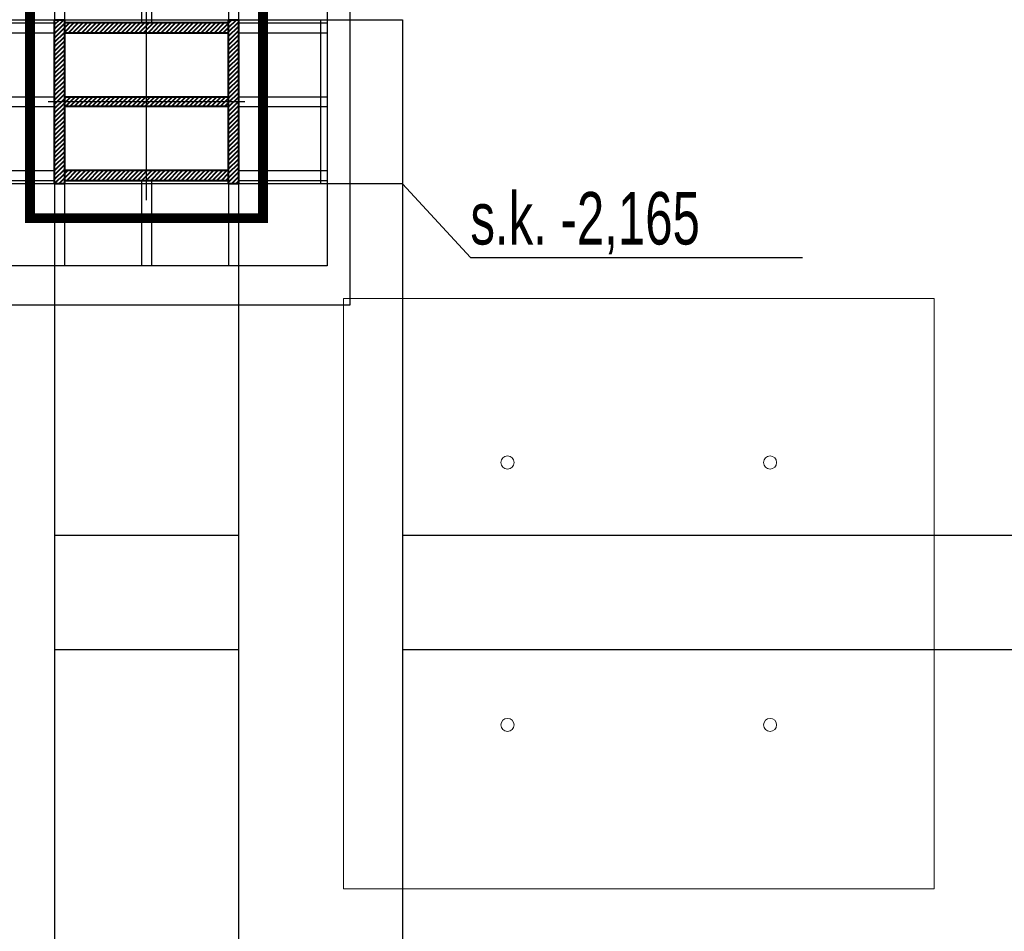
# Model space of a CAD drawing. Header units: centimetres. Extents: x -228435 to 46820, y -89367 to 152985.
# Tile 72 of 252: x -34926 to -31926, y 38471 to 41250. Entities that reach past the tile are written whole.
import ezdxf

# ---------------------------------------------------------------- set-up
doc = ezdxf.new("R2010")
doc.units = ezdxf.units.CM
doc.header["$LTSCALE"] = 50
for name, pattern in [('Kondygnacja  -0_5$0$HIDDEN', [9.525, 6.35, -3.175]), ('Kondygnacja  -0_5$0$HIDDEN2', [4.7625, 3.175, -1.5875]), ('Osie rzutów$0$DASHDOT2', [12.7, 6.35, -3.175, 0, -3.175])]:
    doc.linetypes.add(name, pattern=pattern)
for name, color, linetype in [('Kondygnacja  -0_5$0$ARCH_KONSTR_POWYŻEJ RZUTU', 8, 'Kondygnacja  -0_5$0$HIDDEN'), ('Kondygnacja  -0_5$0$ARCH_KONSTR_POWYŻEJ RZUTU_IST', 8, 'Kondygnacja  -0_5$0$HIDDEN2'), ('Kondygnacja  -0_5$0$ARCH_KONSTRUKCJA_NIEWIDOCZNA', 8, 'Continuous'), ('Kondygnacja  -0_5$0$ARCH_OKŁADZINA', 8, 'Continuous'), ('Kondygnacja  -0_5$0$ARCH_SŁUPY', 8, 'Continuous'), ('Osie rzutów$0$ARCH_INFO_OSIE_IST', 8, 'Osie rzutów$0$DASHDOT2'), ('Osie rzutów$0$ARCH_INFO_OSIE_OPISY_IST', 8, 'Continuous')]:
    doc.layers.add(name, color=color, linetype=linetype)
doc.layers.add('SU Lampy kwadratowe  -05$0$ARCH_SUFITY_PODWIESZANE', color=8, linetype='Continuous', lineweight=9)
doc.styles.add('Kondygnacja  -0_5$0$BIKTS', font='bikromsw.shx', dxfattribs={"width": 0.8})
pattern_1 = [(45, (-1133.3117, -3177.9858), (-0.6735192, 0.6735192), [])]

# ---------------------------------------------------------------- blocks, each defined once
blk = doc.blocks.new('Osie rzutów')
at = {"layer": 'Osie rzutów$0$ARCH_INFO_OSIE_IST', "ltscale": 10}
for p, q in [((8660, 12510), (8660, 4623.26)), ((8660, 8570), (8660, 8630)), ((4436.04, 8600), (15156.54, 8600)), ((8690, 8600), (8630, 8600))]:
    blk.add_line(p, q, dxfattribs=at)
blk = doc.blocks.new('SU Lampy kwadratowe  -05$0$moduł sufitu')
at = {"layer": 'SU Lampy kwadratowe  -05$0$ARCH_SUFITY_PODWIESZANE'}
blk.add_lwpolyline([(60, -60), (240, -60), (240, -240), (60, -240)], close=True, dxfattribs=at)
for centre in [(110, -110), (190, -110), (110, -190), (190, -190)]:
    blk.add_circle(centre, 2, dxfattribs=at)
blk = doc.blocks.new('SU Lampy kwadratowe  -05')
at = {"layer": 'SU Lampy kwadratowe  -05$0$ARCH_SUFITY_PODWIESZANE'}
blk.add_blockref('SU Lampy kwadratowe  -05$0$moduł sufitu', (8660, 8600), dxfattribs=at)
blk = doc.blocks.new('Kondygnacja  -0_5$0$słup_kwadrat')
at = {"layer": 'Kondygnacja  -0_5$0$ARCH_SŁUPY', "lineweight": 40}
h = blk.add_hatch(dxfattribs=at)
h.set_pattern_fill('ANSI31', color=256, scale=0.3, style=0)
h.set_pattern_definition(pattern_1)
h.paths.add_polyline_path([(36, 34), (39, 34), (39, 84), (36, 84)])
h = blk.add_hatch(dxfattribs=at)
h.set_pattern_fill('ANSI31', color=256, scale=0.3, style=0)
h.set_pattern_definition(pattern_1)
h.paths.add_polyline_path([(89, 80), (89, 83), (39, 83), (39, 80)])
h = blk.add_hatch(dxfattribs=at)
h.set_pattern_fill('ANSI31', color=256, scale=0.3, style=0)
h.set_pattern_definition(pattern_1)
h.paths.add_polyline_path([(89, 34), (92, 34), (92, 84), (89, 84)])
h = blk.add_hatch(dxfattribs=at)
h.set_pattern_fill('ANSI31', color=256, scale=0.3, style=0)
h.set_pattern_definition(pattern_1)
h.paths.add_polyline_path([(89, 57.5), (89, 60.5), (39, 60.5), (39, 57.5)])
h = blk.add_hatch(dxfattribs=at)
h.set_pattern_fill('ANSI31', color=256, scale=0.3, style=0)
h.set_pattern_definition(pattern_1)
h.paths.add_polyline_path([(89, 35), (89, 38), (39, 38), (39, 35)])
at = {"layer": 'Kondygnacja  -0_5$0$ARCH_KONSTRUKCJA_NIEWIDOCZNA'}
blk.add_lwpolyline([(119, 109), (119, 9), (9, 9), (9, 109)], close=True, dxfattribs=at)
for points in [[(36, 109), (36, 84)], [(39, 109), (39, 84)], [(62.5, 109), (62.5, 83)], [(65.5, 109), (65.5, 83)], [(89, 109), (89, 84)], [(92, 109), (92, 84)], [(9, 83), (36, 83)], [(92, 83), (119, 83)], [(9, 80), (36, 80)], [(92, 80), (119, 80)], [(9, 60.5), (36, 60.5)], [(92, 60.5), (119, 60.5)], [(9, 57.5), (36, 57.5)], [(92, 57.5), (119, 57.5)], [(9, 38), (36, 38)], [(92, 38), (119, 38)], [(9, 35), (36, 35)], [(36, 34), (36, 9)], [(39, 34), (39, 9)], [(62.5, 35), (62.5, 9)], [(65.49, 35), (65.49, 9)], [(89, 34), (89, 9)], [(92, 35), (119, 35)], [(92, 34), (92, 9)]]:
    blk.add_lwpolyline(points, dxfattribs=at)
at = {"layer": 'Kondygnacja  -0_5$0$ARCH_OKŁADZINA'}
blk.add_lwpolyline([(2, 121), (126, 121), (126, -3), (2, -3)], close=True, dxfattribs=at)
at = {"layer": 'Kondygnacja  -0_5$0$ARCH_SŁUPY', "lineweight": 40}
for p, q in [((39, 60.5), (89, 60.5)), ((89, 57.5), (39, 57.5))]:
    blk.add_line(p, q, dxfattribs=at)
at = {"layer": 'Kondygnacja  -0_5$0$ARCH_SŁUPY', "lineweight": 50, "const_width": 3}
blk.add_lwpolyline([(28.5, 94.5), (99.5, 94.5), (99.5, 23.5), (28.5, 23.5)], close=True, dxfattribs=at)
at = {"layer": 'Kondygnacja  -0_5$0$ARCH_SŁUPY', "lineweight": 40}
for points in [[(36, 84), (39, 84), (39, 34), (36, 34)], [(89, 84), (92, 84), (92, 34), (89, 34)]]:
    blk.add_lwpolyline(points, close=True, dxfattribs=at)
for points in [[(89, 83), (39, 83)], [(39, 80), (89, 80)], [(89, 38), (39, 38)], [(39, 35), (89, 35)]]:
    blk.add_lwpolyline(points, dxfattribs=at)
blk = doc.blocks.new('Kondygnacja  -0_5$0$konstrukcja istniejąca -0.5')
at = {"layer": 'Kondygnacja  -0_5$0$ARCH_KONSTR_POWYŻEJ RZUTU_IST', "ltscale": 10}
for p, q in [((8632, 9775), (8632, 8625)), ((8632, 8575), (8632, 7425))]:
    blk.add_line(p, q, dxfattribs=at)
for points in [[(8688, 9775), (8688, 8625)], [(8738, 8575), (8582, 8575), (8582, 8625), (8738, 8625), (8738, 8575)], [(8688, 8575), (8688, 7425)], [(8738, 8575), (8738, 7425)]]:
    blk.add_lwpolyline(points, dxfattribs=at)
at = {"layer": 'Kondygnacja  -0_5$0$ARCH_KONSTR_POWYŻEJ RZUTU_IST', "ltscale": 10, "elevation": 0}
for points in [[(8713, 8625), (8713, 8575)], [(8632, 8467.89), (8688, 8467.89)], [(8738, 8467.89), (9782, 8467.89)], [(8688, 8432.89), (8632, 8432.89)], [(9782, 8432.89), (8738, 8432.89)]]:
    blk.add_lwpolyline(points, dxfattribs=at)
at = {"layer": 'Kondygnacja  -0_5$0$ARCH_KONSTR_POWYŻEJ RZUTU_IST'}
blk.add_lwpolyline([(8738, 8575), (8758.69, 8552.53), (8859.84, 8552.53)], dxfattribs=at)
at = {"layer": 'Kondygnacja  -0_5$0$ARCH_KONSTR_POWYŻEJ RZUTU_IST', "style": 'Kondygnacja  -0_5$0$BIKTS', "width": 0.7}
blk.add_text('s.k. -2,165', height=16, dxfattribs=at).set_placement((8758.69, 8556.46))

msp = doc.modelspace()

# ---------------------------------------------------------------- block references
at = {"layer": 'Kondygnacja  -0_5$0$ARCH_KONSTR_POWYŻEJ RZUTU', "xscale": 10, "yscale": 10, "zscale": 10}
msp.add_blockref('Kondygnacja  -0_5$0$konstrukcja istniejąca -0.5', (-121140, -45000), dxfattribs=at)
at = {"layer": 'Kondygnacja  -0_5$0$ARCH_SŁUPY', "xscale": 10, "yscale": 10, "zscale": 10}
msp.add_blockref('Kondygnacja  -0_5$0$słup_kwadrat', (-35180, 40410), dxfattribs=at)
at = {"layer": 'Osie rzutów$0$ARCH_INFO_OSIE_OPISY_IST', "xscale": 10, "yscale": 10, "zscale": 10}
msp.add_blockref('Osie rzutów', (-121140, -45000), dxfattribs=at)
at = {"layer": 'SU Lampy kwadratowe  -05$0$ARCH_SUFITY_PODWIESZANE', "xscale": 10, "yscale": 10, "zscale": 10}
msp.add_blockref('SU Lampy kwadratowe  -05', (-121140, -45000), dxfattribs=at)

doc.saveas('drawing.dxf')
